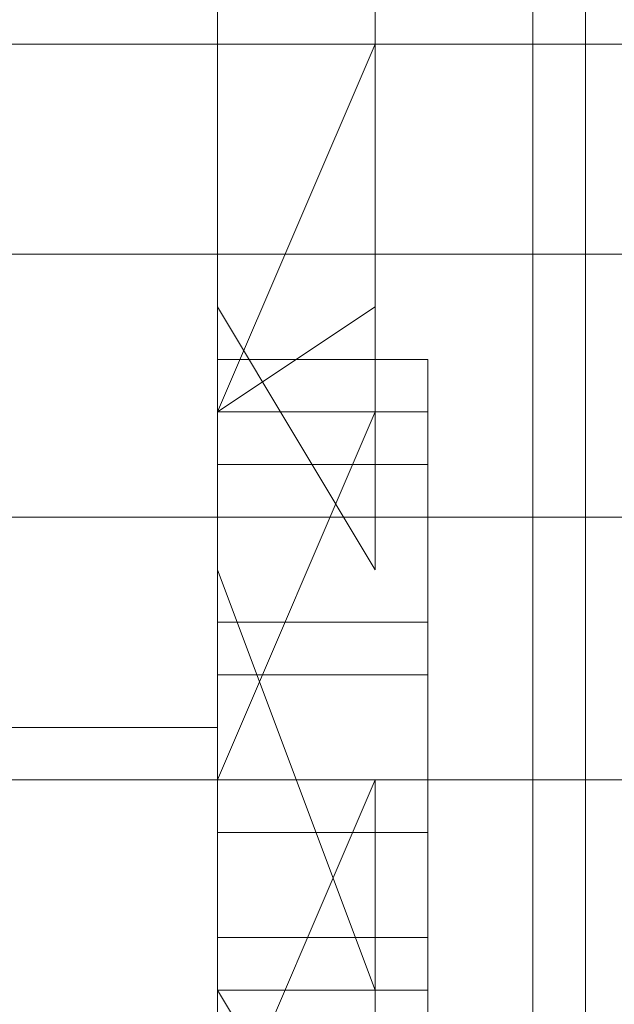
# Model space of a CAD drawing. Header units: inches. Extents: x -79624 to 52587, y -27526 to 10116.
# Tile 118 of 256: x 10186 to 10288, y -15232 to -15063. Entities that reach past the tile are written whole.
import ezdxf
from ezdxf import colors
from ezdxf.entities.mleader import LeaderData, LeaderLine
from ezdxf.math import Vec2, Vec3

# ---------------------------------------------------------------- set-up
doc = ezdxf.new("R2010")
doc.units = ezdxf.units.IN
doc.header["$MEASUREMENT"] = 0
doc.layers.add('- მექანიკური ნაწილი', color=7, linetype='Continuous', lineweight=18)
doc.layers.add('Dimensioning - General', color=7, linetype='Continuous')
doc.styles.add('CT', font='ARIALN.TTF', dxfattribs={"height": 200})
doc.styles.add('GENERATED_STYLE_1', font='txt')
doc.dimstyles.new('GENERATED_STYLE__1', dxfattribs={"dimtxt": 100, "dimasz": 76, "dimexe": 0.18, "dimexo": 0.0625, "dimgap": 0, "dimtad": 0, "dimdec": 0, "dimlfac": 0.1, "dimzin": 0, "dimdsep": 46, "dimtxsty": 'GENERATED_STYLE_1', "dimblk": 'ARROWHEAD_5', "dimblk1": 'ARROWHEAD_5', "dimblk2": 'ARROWHEAD_5', "dimcen": 0.09, "dimse1": 1, "dimse2": 1, "dimclrd": 7, "dimclre": 7, "dimclrt": 7, "dimadec": 0, "dimazin": 0, "dimtfac": 1, "dimtdec": 4, "dimtmove": 0, "dimatfit": 3, "dimfxl": 1, "dimtolj": 1, "dimtzin": 0, "dimarcsym": 0})
doc.dimstyles.new('GENERATED_STYLE__2', dxfattribs={"dimtxt": 100, "dimasz": 76, "dimexe": 0.18, "dimexo": 0.0625, "dimgap": 0, "dimtad": 0, "dimtih": 1, "dimtoh": 1, "dimdec": 0, "dimlfac": 0.1, "dimzin": 0, "dimdsep": 46, "dimtxsty": 'GENERATED_STYLE_1', "dimblk": 'ARROWHEAD_5', "dimblk1": 'ARROWHEAD_5', "dimblk2": 'ARROWHEAD_5', "dimcen": 0.09, "dimse1": 1, "dimse2": 1, "dimclrd": 7, "dimclre": 7, "dimclrt": 7, "dimadec": 0, "dimazin": 0, "dimtfac": 1, "dimtdec": 4, "dimtmove": 0, "dimatfit": 3, "dimfxl": 1, "dimtolj": 1, "dimtzin": 0, "dimarcsym": 0})

# ---------------------------------------------------------------- blocks, each defined once
blk = doc.blocks.new('ARROWHEAD_5')
at = {"linetype": 'Continuous', "lineweight": 0}
blk.add_hatch(color=0, dxfattribs=at).paths.add_polyline_path([(-1, 0.2679), (0, 0), (-1, -0.2679)])
at = {"color": 0, "linetype": 'Continuous', "lineweight": 0}
blk.add_line((0, 0), (-1, 0), dxfattribs=at)
blk = doc.blocks.new('*D249')
at = {"layer": 'Defpoints', "color": 0, "linetype": 'Continuous', "transparency": 16777216}
for p in [(358.56, 209.2), (25258.56, 209.2), (1258.56, -26125.72)]:
    blk.add_point(p, dxfattribs=at)
at = {"layer": 'Dimensioning - General', "color": 7, "linetype": 'Continuous', "lineweight": -2, "transparency": 16777216}
for p, q in [((358.56, 133.2), (358.56, -12795.72)), ((358.56, -26049.72), (358.56, -13148.1))]:
    blk.add_line(p, q, dxfattribs=at)
at = {"layer": 'Dimensioning - General', "color": 7, "linetype": 'Continuous', "lineweight": -2, "transparency": 16777216, "xscale": 76.00000000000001, "yscale": 76.00000000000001, "zscale": 76.00000000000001}
for p, rotation in [((358.56, 209.2), 90), ((358.56, -26125.72), 270)]:
    blk.add_blockref('ARROWHEAD_5', p, dxfattribs=dict(at, rotation=rotation))
at = {"layer": 'Dimensioning - General', "color": 7, "linetype": 'Continuous', "lineweight": 13, "transparency": 16777216, "insert": (358.56, -12971.91), "char_height": 100, "attachment_point": 5, "rotation": 90, "style": 'GENERATED_STYLE_1'}
blk.add_mtext('\\A1;2633', dxfattribs=at)
blk = doc.blocks.new('*D264')
at = {"layer": 'Defpoints', "color": 0, "linetype": 'Continuous', "transparency": 16777216}
for p in [(7428.97, -14429.12), (51186.63, -26125.72), (51186.63, -26425.72)]:
    blk.add_point(p, dxfattribs=at)
at = {"layer": 'Dimensioning - General', "color": 7, "linetype": 'Continuous', "lineweight": -2, "transparency": 16777216}
for p, q in [((7504.97, -26425.72), (29120.84, -26425.72)), ((51110.63, -26425.72), (29468.46, -26425.72))]:
    blk.add_line(p, q, dxfattribs=at)
at = {"layer": 'Dimensioning - General', "color": 7, "linetype": 'Continuous', "lineweight": -2, "transparency": 16777216, "xscale": 76.00000000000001, "yscale": 76.00000000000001, "zscale": 76.00000000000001, "rotation": 180}
blk.add_blockref('ARROWHEAD_5', (7428.97, -26425.72), dxfattribs=at)
at = {"layer": 'Dimensioning - General', "color": 7, "linetype": 'Continuous', "lineweight": -2, "transparency": 16777216, "xscale": 76.00000000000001, "yscale": 76.00000000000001, "zscale": 76.00000000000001}
blk.add_blockref('ARROWHEAD_5', (51186.63, -26425.72), dxfattribs=at)
at = {"layer": 'Dimensioning - General', "color": 7, "linetype": 'Continuous', "lineweight": 13, "transparency": 16777216, "insert": (29294.65, -26425.72), "char_height": 100, "attachment_point": 5, "style": 'GENERATED_STYLE_1'}
blk.add_mtext('\\A1;4376', dxfattribs=at)
blk = doc.blocks.new('*D276')
at = {"layer": 'Defpoints', "color": 0, "linetype": 'Continuous', "transparency": 16777216}
for p in [(7428.97, -14429.12), (51786.63, -14429.12), (4328.73, -18360.58)]:
    blk.add_point(p, dxfattribs=at)
at = {"layer": 'Dimensioning - General', "color": 7, "linetype": 'Continuous', "lineweight": -2, "transparency": 16777216}
for p, q in [((51786.63, -14505.12), (51786.63, -16274.38)), ((51786.63, -18284.58), (51786.63, -16531.53))]:
    blk.add_line(p, q, dxfattribs=at)
at = {"layer": 'Dimensioning - General', "color": 7, "linetype": 'Continuous', "lineweight": -2, "transparency": 16777216, "xscale": 76.00000000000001, "yscale": 76.00000000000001, "zscale": 76.00000000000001}
for p, rotation in [((51786.63, -14429.12), 90), ((51786.63, -18360.58), 270)]:
    blk.add_blockref('ARROWHEAD_5', p, dxfattribs=dict(at, rotation=rotation))
at = {"layer": 'Dimensioning - General', "color": 7, "linetype": 'Continuous', "lineweight": 13, "transparency": 16777216, "insert": (51786.63, -16402.95), "char_height": 100, "attachment_point": 5, "rotation": 90, "style": 'GENERATED_STYLE_1'}
blk.add_mtext('\\A1;393', dxfattribs=at)
blk = doc.blocks.new('_DotSmall')
at = {"color": 0, "linetype": 'ByBlock', "const_width": 0.5}
blk.add_lwpolyline([(-0.0625, 0, 1), (0.0625, 0, 1)], format="xyb", close=True, dxfattribs=at)

msp = doc.modelspace()

# ---------------------------------------------------------------- linework, layer by layer
at = {"layer": '- მექანიკური ნაწილი', "color": 7, "lineweight": 0}
for points in [[(10282.8579, -14968.80526), (10282.8579, -14977.78728), (10282.8579, -15040.66148), (10282.8579, -15067.60756), (10282.8579, -15112.5177), (10282.8579, -15148.44581), (10282.8579, -15193.35595), (10282.8579, -15229.28406), (10282.8579, -15274.1942), (10282.8579, -15310.12231), (10282.8579, -15346.05043), (10282.8579, -15408.92462), (9779.86434, -15408.92462)], [(9779.86434, -15031.67945), (10282.8579, -15031.67945), (10282.8579, -15004.73337), (10426.57034, -15004.73337), (10426.57034, -15031.67945), (10282.8579, -15031.67945), (10282.8579, -15004.73337), (10282.8579, -14968.80526), (10282.8579, -15004.73337), (10282.8579, -15031.67945), (10282.8579, -15004.73337), (10282.8579, -14968.80526), (10282.8579, -15004.73337), (10282.8579, -15031.67945), (10282.8579, -15067.60756), (9779.86434, -15067.60756)], [(10282.8579, -15417.90665), (10282.8579, -14968.80526)], [(10282.8579, -15417.90665), (10282.8579, -14968.80526)], [(10219.9837, -14977.78728), (10219.9837, -15408.92462), (10282.8579, -15417.90665)], [(10219.9837, -15408.92462), (10219.9837, -14977.78728), (10219.9837, -15408.92462)], [(10219.9837, -14977.78728), (10219.9837, -15408.92462), (10282.8579, -15417.90665)], [(9779.86434, -15031.67945), (10282.8579, -15031.67945), (10282.8579, -15067.60756), (9779.86434, -15067.60756)], [(10282.8579, -15067.60756), (10282.8579, -15031.67945)], [(10426.57034, -15103.53567), (10282.8579, -15103.53567), (10282.8579, -15067.60756), (10282.8579, -15031.67945), (10282.8579, -15067.60756), (10282.8579, -15031.67945), (10282.8579, -15067.60756), (10282.8579, -15031.67945), (10282.8579, -15067.60756), (10426.57034, -15067.60756)], [(10426.57034, -15031.67945), (10282.8579, -15031.67945), (10282.8579, -15067.60756), (10426.57034, -15067.60756)], [(10273.87587, -15040.66148), (10273.87587, -15067.60756), (10273.87587, -15112.5177), (10273.87587, -15148.44581), (10273.87587, -15193.35595), (10273.87587, -15229.28406), (10273.87587, -15274.1942), (10273.87587, -15310.12231), (10273.87587, -15346.05043)], [(10282.8579, -15094.55365), (10282.8579, -15040.66148)], [(10282.8579, -15040.66148), (10282.8579, -15094.55365)], [(10282.8579, -15085.57162), (10282.8579, -15040.66148), (10282.8579, -15085.57162)], [(10282.8579, -15040.66148), (10282.8579, -15085.57162), (10282.8579, -15040.66148)], [(10282.8579, -15085.57162), (10282.8579, -15040.66148)], [(10282.8579, -15040.66148), (10282.8579, -15085.57162)], [(10282.8579, -15085.57162), (10282.8579, -15040.66148)], [(10282.8579, -15040.66148), (10282.8579, -15085.57162)], [(9779.86434, -15103.53567), (9779.86434, -15067.60756), (10282.8579, -15067.60756)], [(9779.86434, -15103.53567), (10282.8579, -15103.53567), (10282.8579, -15067.60756), (10426.57034, -15067.60756)], [(9779.86434, -15067.60756), (10282.8579, -15067.60756), (10282.8579, -15103.53567), (9779.86434, -15103.53567)], [(10282.8579, -15103.53567), (10282.8579, -15067.60756)], [(10282.8579, -15067.60756), (10282.8579, -15103.53567)], [(10282.8579, -15103.53567), (10282.8579, -15067.60756)], [(10426.57034, -15067.60756), (10426.57034, -15103.53567), (10282.8579, -15103.53567)], [(10282.8579, -15067.60756), (10426.57034, -15067.60756)], [(10282.8579, -15103.53567), (10282.8579, -15067.60756)], [(10282.8579, -15067.60756), (10282.8579, -15103.53567)], [(10282.8579, -15103.53567), (10282.8579, -15067.60756)], [(10282.8579, -15067.60756), (10282.8579, -15103.53567)], [(10282.8579, -15094.55365), (10282.8579, -15085.57162)], [(10282.8579, -15085.57162), (10282.8579, -15085.57162)], [(10282.8579, -15085.57162), (10282.8579, -15094.55365)], [(10282.8579, -15094.55365), (10282.8579, -15085.57162)], [(10282.8579, -15085.57162), (10282.8579, -15085.57162)], [(10282.8579, -15085.57162), (10282.8579, -15094.55365)], [(10282.8579, -15094.55365), (10282.8579, -15085.57162)], [(10282.8579, -15085.57162), (10282.8579, -15085.57162)], [(10282.8579, -15085.57162), (10282.8579, -15094.55365)], [(10282.8579, -15094.55365), (10282.8579, -15085.57162)], [(10282.8579, -15085.57162), (10282.8579, -15085.57162)], [(10282.8579, -15085.57162), (10282.8579, -15094.55365)], [(10282.8579, -15085.57162), (10282.8579, -15085.57162)], [(10282.8579, -15094.55365), (10282.8579, -15085.57162)], [(10282.8579, -15085.57162), (10282.8579, -15085.57162)], [(10282.8579, -15085.57162), (10282.8579, -15094.55365)], [(10282.8579, -15094.55365), (10282.8579, -15085.57162)], [(10282.8579, -15085.57162), (10282.8579, -15085.57162)], [(10282.8579, -15085.57162), (10282.8579, -15094.55365)], [(10282.8579, -15094.55365), (10282.8579, -15085.57162)], [(10282.8579, -15085.57162), (10282.8579, -15085.57162)], [(10282.8579, -15085.57162), (10282.8579, -15094.55365)], [(10282.8579, -15139.46378), (10282.8579, -15085.57162), (10282.8579, -15139.46378)], [(10282.8579, -15085.57162), (10282.8579, -15085.57162)], [(10282.8579, -15085.57162), (10282.8579, -15085.57162)], [(10282.8579, -15085.57162), (10282.8579, -15139.46378), (10282.8579, -15085.57162)], [(10282.8579, -15139.46378), (10282.8579, -15085.57162)], [(10282.8579, -15085.57162), (10282.8579, -15139.46378)], [(10282.8579, -15139.46378), (10282.8579, -15085.57162)], [(10282.8579, -15085.57162), (10282.8579, -15139.46378)], [(10282.8579, -15094.55365), (10282.8579, -15094.55365)], [(10282.8579, -15094.55365), (10282.8579, -15094.55365)], [(10282.8579, -15094.55365), (10282.8579, -15103.53567)], [(10282.8579, -15103.53567), (10282.8579, -15094.55365)], [(10282.8579, -15094.55365), (10282.8579, -15094.55365)], [(10282.8579, -15094.55365), (10282.8579, -15094.55365)], [(10282.8579, -15094.55365), (10282.8579, -15103.53567)], [(10282.8579, -15103.53567), (10282.8579, -15094.55365)], [(10282.8579, -15094.55365), (10282.8579, -15094.55365)], [(10282.8579, -15094.55365), (10282.8579, -15094.55365)], [(10282.8579, -15094.55365), (10282.8579, -15094.55365)], [(10282.8579, -15094.55365), (10282.8579, -15103.53567)], [(10282.8579, -15103.53567), (10282.8579, -15094.55365)], [(10282.8579, -15094.55365), (10282.8579, -15094.55365)], [(10282.8579, -15094.55365), (10282.8579, -15094.55365)], [(10282.8579, -15094.55365), (10282.8579, -15103.53567)], [(10282.8579, -15103.53567), (10282.8579, -15094.55365)], [(10282.8579, -15094.55365), (10282.8579, -15094.55365)], [(10282.8579, -15139.46378), (10282.8579, -15094.55365)], [(10282.8579, -15094.55365), (10282.8579, -15139.46378)], [(10282.8579, -15094.55365), (10282.8579, -15094.55365)], [(10282.8579, -15094.55365), (10282.8579, -15094.55365)], [(10282.8579, -15094.55365), (10282.8579, -15094.55365)], [(10282.8579, -15094.55365), (10282.8579, -15094.55365)], [(10282.8579, -15094.55365), (10282.8579, -15103.53567)], [(10282.8579, -15103.53567), (10282.8579, -15094.55365)], [(10282.8579, -15094.55365), (10282.8579, -15094.55365)], [(10282.8579, -15094.55365), (10282.8579, -15094.55365)], [(10282.8579, -15094.55365), (10282.8579, -15094.55365)], [(10282.8579, -15094.55365), (10282.8579, -15103.53567)], [(10282.8579, -15103.53567), (10282.8579, -15094.55365)], [(10282.8579, -15094.55365), (10282.8579, -15094.55365)], [(10282.8579, -15094.55365), (10282.8579, -15094.55365)], [(10282.8579, -15094.55365), (10282.8579, -15103.53567)], [(10282.8579, -15103.53567), (10282.8579, -15094.55365)], [(10282.8579, -15094.55365), (10282.8579, -15094.55365)], [(9779.86434, -15148.44581), (9779.86434, -15103.53567), (10282.8579, -15103.53567)], [(9779.86434, -15103.53567), (10282.8579, -15103.53567), (10282.8579, -15148.44581), (9779.86434, -15148.44581)], [(10282.8579, -15148.44581), (10282.8579, -15103.53567)], [(10282.8579, -15103.53567), (10282.8579, -15103.53567)], [(10282.8579, -15103.53567), (10282.8579, -15103.53567)], [(10282.8579, -15103.53567), (10282.8579, -15103.53567)], [(10282.8579, -15103.53567), (10282.8579, -15103.53567)], [(10282.8579, -15103.53567), (10282.8579, -15148.44581)], [(10282.8579, -15103.53567), (10282.8579, -15103.53567)], [(10282.8579, -15103.53567), (10282.8579, -15103.53567)], [(10282.8579, -15103.53567), (10282.8579, -15103.53567)], [(10282.8579, -15103.53567), (10282.8579, -15103.53567)], [(10282.8579, -15148.44581), (10282.8579, -15103.53567)], [(10282.8579, -15148.44581), (10282.8579, -15103.53567)], [(10282.8579, -15103.53567), (10282.8579, -15148.44581)], [(10282.8579, -15148.44581), (10282.8579, -15103.53567)], [(10282.8579, -15103.53567), (10282.8579, -15148.44581)], [(10426.57034, -15103.53567), (10282.8579, -15103.53567), (10282.8579, -15148.44581), (10282.8579, -15193.35595), (10282.8579, -15139.46378), (10282.8579, -15193.35595), (10282.8579, -15148.44581), (10426.57034, -15148.44581)], [(10282.8579, -15121.49973), (10282.8579, -15121.49973)], [(10282.8579, -15121.49973), (10282.8579, -15121.49973)], [(10282.8579, -15130.48176), (10282.8579, -15121.49973)], [(10282.8579, -15121.49973), (10282.8579, -15121.49973)], [(10282.8579, -15121.49973), (10282.8579, -15130.48176)], [(10282.8579, -15130.48176), (10282.8579, -15121.49973)], [(10282.8579, -15121.49973), (10282.8579, -15121.49973)], [(10282.8579, -15121.49973), (10282.8579, -15130.48176)], [(10282.8579, -15130.48176), (10282.8579, -15130.48176)], [(10282.8579, -15130.48176), (10282.8579, -15130.48176)], [(10282.8579, -15130.48176), (10282.8579, -15130.48176)], [(10282.8579, -15130.48176), (10282.8579, -15130.48176)], [(10282.8579, -15130.48176), (10282.8579, -15130.48176)], [(10282.8579, -15130.48176), (10282.8579, -15130.48176)], [(10282.8579, -15193.35595), (10282.8579, -15139.46378), (10282.8579, -15193.35595)], [(10282.8579, -15139.46378), (10282.8579, -15139.46378)], [(10282.8579, -15139.46378), (10282.8579, -15139.46378)], [(10282.8579, -15139.46378), (10282.8579, -15193.35595), (10282.8579, -15139.46378)], [(10282.8579, -15148.44581), (10282.8579, -15193.35595), (10282.8579, -15139.46378)], [(10282.8579, -15148.44581), (10282.8579, -15193.35595), (10282.8579, -15139.46378)], [(10282.8579, -15148.44581), (10282.8579, -15193.35595), (10282.8579, -15139.46378)], [(10282.8579, -15148.44581), (10282.8579, -15193.35595), (10282.8579, -15139.46378)], [(10282.8579, -15148.44581), (9779.86434, -15148.44581)], [(9779.86434, -15193.35595), (9779.86434, -15148.44581), (10282.8579, -15148.44581)], [(9779.86434, -15193.35595), (10282.8579, -15193.35595), (10282.8579, -15148.44581), (9779.86434, -15148.44581)], [(10282.8579, -15148.44581), (10282.8579, -15193.35595)], [(10282.8579, -15193.35595), (10282.8579, -15148.44581)], [(10426.57034, -15148.44581), (10426.57034, -15193.35595), (10282.8579, -15193.35595)], [(10282.8579, -15148.44581), (10426.57034, -15148.44581)], [(10282.8579, -15148.44581), (10282.8579, -15193.35595)], [(10426.57034, -15193.35595), (10426.57034, -15148.44581), (10282.8579, -15148.44581)], [(10219.9837, -15157.42784), (10246.92979, -15229.28406), (10219.9837, -15157.42784)], [(10282.8579, -15193.35595), (9779.86434, -15193.35595)], [(10282.8579, -15355.03245), (10282.8579, -15319.10434), (10282.8579, -15274.1942), (10282.8579, -15238.26609), (10426.57034, -15238.26609), (10426.57034, -15274.1942), (10282.8579, -15274.1942), (10282.8579, -15238.26609), (10282.8579, -15193.35595), (10282.8579, -15247.24812), (10282.8579, -15292.15826), (10282.8579, -15337.0684), (10282.8579, -15292.15826), (10282.8579, -15247.24812), (10282.8579, -15193.35595), (10282.8579, -15238.26609), (10282.8579, -15193.35595), (9779.86434, -15193.35595)], [(9779.86434, -15193.35595), (10282.8579, -15193.35595), (10282.8579, -15238.26609), (9779.86434, -15238.26609)], [(10246.92979, -15193.35595), (10246.92979, -15193.35595)], [(10273.87587, -15193.35595), (10273.87587, -15193.35595)], [(10282.8579, -15193.35595), (10282.8579, -15238.26609)], [(10282.8579, -15238.26609), (10282.8579, -15193.35595), (10282.8579, -15247.24812)], [(10282.8579, -15238.26609), (10282.8579, -15193.35595), (10282.8579, -15247.24812)], [(10426.57034, -15238.26609), (10426.57034, -15193.35595), (10282.8579, -15193.35595)], [(10282.8579, -15238.26609), (10282.8579, -15193.35595)], [(10282.8579, -15193.35595), (10426.57034, -15193.35595)], [(10282.8579, -15193.35595), (10426.57034, -15193.35595)], [(10282.8579, -15193.35595), (10282.8579, -15193.35595)], [(10282.8579, -15193.35595), (10282.8579, -15247.24812), (10282.8579, -15193.35595)], [(10282.8579, -15247.24812), (10282.8579, -15193.35595), (10282.8579, -15247.24812)], [(10282.8579, -15193.35595), (10282.8579, -15193.35595)], [(10282.8579, -15193.35595), (10282.8579, -15193.35595)], [(10246.92979, -15229.28406), (10246.92979, -15229.28406)]]:
    msp.add_lwpolyline(points, dxfattribs=at)
for points in [[(10219.9837, -14986.76931), (10219.9837, -15130.48176), (10246.92979, -15112.5177), (10246.92979, -14968.80526)], [(10219.9837, -14995.75134), (10219.9837, -15112.5177), (10246.92979, -15157.42784), (10246.92979, -15040.66148)], [(10219.9837, -15130.48176), (10219.9837, -15193.35595), (10246.92979, -15130.48176), (10246.92979, -15067.60756)], [(10282.8579, -15094.55365), (10282.8579, -15085.57162)], [(10282.8579, -15094.55365), (10282.8579, -15103.53567)], [(10426.57034, -15148.44581), (10426.57034, -15103.53567), (10282.8579, -15103.53567), (10282.8579, -15148.44581)], [(10282.8579, -15130.48176), (10282.8579, -15121.49973)], [(10282.8579, -15130.48176), (10282.8579, -15121.49973)], [(10219.9837, -15319.10434), (10219.9837, -15256.23015), (10246.92979, -15193.35595), (10246.92979, -15256.23015)], [(10282.8579, -15247.24812), (10282.8579, -15193.35595), (10282.8579, -15238.26609), (10282.8579, -15274.1942), (10282.8579, -15238.26609), (10282.8579, -15193.35595), (10282.8579, -15247.24812), (10282.8579, -15292.15826), (10282.8579, -15337.0684), (10282.8579, -15292.15826)], [(10219.9837, -15337.0684), (10219.9837, -15229.28406), (10246.92979, -15274.1942), (10246.92979, -15381.97854)]]:
    msp.add_lwpolyline(points, close=True, dxfattribs=at)
at = {"layer": '- მექანიკური ნაწილი', "color": 251, "lineweight": 0, "true_color": 0x545454}
for points in [[(10219.9837, -15130.48176), (10219.9837, -15121.49973)], [(10255.91181, -15121.49973), (10255.91181, -15130.48176), (10219.9837, -15130.48176)], [(10219.9837, -15121.49973), (10255.91181, -15121.49973)], [(10219.9837, -15121.49973), (10219.9837, -15121.49973)], [(10255.91181, -15121.49973), (10219.9837, -15121.49973), (10255.91181, -15121.49973)], [(10219.9837, -15121.49973), (10219.9837, -15121.49973)], [(10255.91181, -15121.49973), (10219.9837, -15121.49973), (10255.91181, -15121.49973)], [(10219.9837, -15121.49973), (10219.9837, -15121.49973)], [(10255.91181, -15121.49973), (10219.9837, -15121.49973), (10255.91181, -15121.49973)], [(10219.9837, -15121.49973), (10219.9837, -15121.49973)], [(10255.91181, -15121.49973), (10219.9837, -15121.49973), (10255.91181, -15121.49973)], [(10219.9837, -15130.48176), (10219.9837, -15121.49973)], [(10219.9837, -15121.49973), (10219.9837, -15121.49973)], [(10219.9837, -15121.49973), (10219.9837, -15130.48176)], [(10219.9837, -15130.48176), (10219.9837, -15121.49973)], [(10255.91181, -15121.49973), (10255.91181, -15130.48176), (10219.9837, -15130.48176)], [(10219.9837, -15121.49973), (10255.91181, -15121.49973)], [(10219.9837, -15121.49973), (10219.9837, -15121.49973)], [(10255.91181, -15121.49973), (10219.9837, -15121.49973), (10255.91181, -15121.49973)], [(10219.9837, -15121.49973), (10219.9837, -15121.49973)], [(10255.91181, -15121.49973), (10219.9837, -15121.49973), (10255.91181, -15121.49973)], [(10219.9837, -15121.49973), (10219.9837, -15121.49973)], [(10255.91181, -15121.49973), (10219.9837, -15121.49973), (10255.91181, -15121.49973)], [(10219.9837, -15121.49973), (10219.9837, -15121.49973)], [(10255.91181, -15121.49973), (10219.9837, -15121.49973), (10255.91181, -15121.49973)], [(10219.9837, -15121.49973), (10219.9837, -15130.48176)], [(10255.91181, -15130.48176), (10255.91181, -15121.49973), (10219.9837, -15121.49973)], [(10219.9837, -15130.48176), (10219.9837, -15121.49973)], [(10219.9837, -15121.49973), (10219.9837, -15121.49973)], [(10219.9837, -15121.49973), (10219.9837, -15130.48176)], [(10255.91181, -15130.48176), (10255.91181, -15121.49973)], [(10255.91181, -15121.49973), (10255.91181, -15121.49973)], [(10255.91181, -15121.49973), (10255.91181, -15130.48176)], [(10255.91181, -15130.48176), (10255.91181, -15121.49973)], [(10255.91181, -15121.49973), (10255.91181, -15121.49973)], [(10255.91181, -15121.49973), (10255.91181, -15130.48176)], [(10219.9837, -15139.46378), (10219.9837, -15130.48176)], [(10255.91181, -15130.48176), (10255.91181, -15139.46378), (10219.9837, -15139.46378)], [(10219.9837, -15130.48176), (10255.91181, -15130.48176)], [(10219.9837, -15130.48176), (10219.9837, -15139.46378)], [(10255.91181, -15139.46378), (10255.91181, -15130.48176), (10219.9837, -15130.48176)], [(10219.9837, -15139.46378), (10219.9837, -15130.48176)], [(10255.91181, -15130.48176), (10255.91181, -15139.46378), (10219.9837, -15139.46378)], [(10219.9837, -15130.48176), (10255.91181, -15130.48176)], [(10219.9837, -15130.48176), (10255.91181, -15130.48176)], [(10219.9837, -15139.46378), (10219.9837, -15130.48176)], [(10219.9837, -15130.48176), (10219.9837, -15139.46378)], [(10255.91181, -15139.46378), (10255.91181, -15130.48176)], [(10255.91181, -15130.48176), (10255.91181, -15139.46378)], [(10255.91181, -15139.46378), (10255.91181, -15130.48176)], [(10255.91181, -15130.48176), (10255.91181, -15139.46378)], [(10219.9837, -15148.44581), (10219.9837, -15139.46378)], [(10255.91181, -15139.46378), (10255.91181, -15148.44581), (10219.9837, -15148.44581)], [(10219.9837, -15139.46378), (10255.91181, -15139.46378)], [(10219.9837, -15139.46378), (10255.91181, -15139.46378)], [(10219.9837, -15175.3919), (10219.9837, -15166.40987), (10219.9837, -15148.44581), (10219.9837, -15166.40987), (10219.9837, -15175.3919), (10255.91181, -15175.3919), (10255.91181, -15166.40987), (10255.91181, -15148.44581), (10219.9837, -15148.44581), (10219.9837, -15139.46378), (10219.9837, -15148.44581), (10219.9837, -15166.40987), (10219.9837, -15148.44581), (10255.91181, -15148.44581), (10255.91181, -15166.40987), (10219.9837, -15166.40987), (10255.91181, -15166.40987), (10255.91181, -15175.3919), (10255.91181, -15193.35595), (10219.9837, -15193.35595), (10255.91181, -15193.35595), (10255.91181, -15175.3919), (10219.9837, -15175.3919), (10219.9837, -15193.35595), (10219.9837, -15175.3919), (10255.91181, -15175.3919), (10255.91181, -15193.35595), (10255.91181, -15202.33798), (10219.9837, -15202.33798), (10219.9837, -15193.35595), (10219.9837, -15175.3919), (10255.91181, -15175.3919), (10219.9837, -15175.3919), (10219.9837, -15193.35595), (10255.91181, -15193.35595)], [(10219.9837, -15148.44581), (10219.9837, -15139.46378)], [(10255.91181, -15139.46378), (10255.91181, -15148.44581), (10219.9837, -15148.44581)], [(10219.9837, -15139.46378), (10255.91181, -15139.46378)], [(10219.9837, -15139.46378), (10219.9837, -15148.44581)], [(10255.91181, -15148.44581), (10255.91181, -15139.46378), (10219.9837, -15139.46378)], [(10255.91181, -15148.44581), (10255.91181, -15139.46378)], [(10255.91181, -15139.46378), (10255.91181, -15148.44581)], [(10255.91181, -15148.44581), (10255.91181, -15139.46378)], [(10255.91181, -15139.46378), (10255.91181, -15148.44581)], [(10219.9837, -15166.40987), (10219.9837, -15148.44581)], [(10255.91181, -15148.44581), (10255.91181, -15166.40987), (10219.9837, -15166.40987)], [(10219.9837, -15148.44581), (10255.91181, -15148.44581)], [(10219.9837, -15148.44581), (10255.91181, -15148.44581)], [(10255.91181, -15166.40987), (10255.91181, -15148.44581)], [(10255.91181, -15148.44581), (10255.91181, -15166.40987)], [(10255.91181, -15166.40987), (10255.91181, -15148.44581)], [(10255.91181, -15148.44581), (10255.91181, -15166.40987)], [(10219.9837, -15166.40987), (10255.91181, -15166.40987)], [(10219.9837, -15166.40987), (10255.91181, -15166.40987)], [(10219.9837, -15166.40987), (10219.9837, -15175.3919)], [(10255.91181, -15175.3919), (10255.91181, -15166.40987), (10219.9837, -15166.40987)], [(10219.9837, -15175.3919), (10219.9837, -15166.40987)], [(10219.9837, -15166.40987), (10219.9837, -15175.3919)], [(10255.91181, -15175.3919), (10255.91181, -15166.40987)], [(10255.91181, -15166.40987), (10255.91181, -15175.3919)], [(10255.91181, -15175.3919), (10255.91181, -15166.40987)], [(10255.91181, -15166.40987), (10255.91181, -15175.3919)], [(10219.9837, -15175.3919), (10219.9837, -15193.35595)], [(10255.91181, -15193.35595), (10255.91181, -15175.3919), (10219.9837, -15175.3919)], [(10219.9837, -15193.35595), (10219.9837, -15175.3919)], [(10219.9837, -15175.3919), (10255.91181, -15175.3919)], [(10255.91181, -15193.35595), (10255.91181, -15175.3919)], [(10255.91181, -15175.3919), (10255.91181, -15193.35595)], [(10255.91181, -15193.35595), (10255.91181, -15175.3919)], [(10255.91181, -15175.3919), (10255.91181, -15193.35595)], [(10219.9837, -15193.35595), (10219.9837, -15202.33798)], [(10255.91181, -15202.33798), (10255.91181, -15193.35595), (10219.9837, -15193.35595)], [(10219.9837, -15202.33798), (10219.9837, -15193.35595)], [(10255.91181, -15193.35595), (10255.91181, -15202.33798), (10219.9837, -15202.33798)], [(10219.9837, -15193.35595), (10255.91181, -15193.35595)], [(10219.9837, -15193.35595), (10255.91181, -15193.35595)], [(10219.9837, -15193.35595), (10219.9837, -15202.33798)], [(10255.91181, -15202.33798), (10255.91181, -15193.35595), (10219.9837, -15193.35595)], [(10219.9837, -15193.35595), (10255.91181, -15193.35595)], [(10219.9837, -15193.35595), (10219.9837, -15202.33798)], [(10219.9837, -15202.33798), (10219.9837, -15193.35595)], [(10255.91181, -15193.35595), (10255.91181, -15202.33798)], [(10255.91181, -15202.33798), (10255.91181, -15193.35595)], [(10219.9837, -15202.33798), (10255.91181, -15202.33798)], [(10219.9837, -15202.33798), (10219.9837, -15220.30204)], [(10255.91181, -15220.30204), (10255.91181, -15202.33798), (10219.9837, -15202.33798)], [(10219.9837, -15220.30204), (10219.9837, -15202.33798)], [(10255.91181, -15202.33798), (10255.91181, -15220.30204), (10219.9837, -15220.30204)], [(10219.9837, -15202.33798), (10255.91181, -15202.33798)], [(10219.9837, -15202.33798), (10255.91181, -15202.33798)], [(10219.9837, -15202.33798), (10219.9837, -15220.30204)], [(10255.91181, -15220.30204), (10255.91181, -15202.33798), (10219.9837, -15202.33798)], [(10219.9837, -15247.24812), (10219.9837, -15229.28406), (10255.91181, -15229.28406), (10255.91181, -15220.30204), (10255.91181, -15229.28406), (10255.91181, -15220.30204), (10219.9837, -15220.30204), (10219.9837, -15229.28406), (10255.91181, -15229.28406), (10255.91181, -15220.30204), (10219.9837, -15220.30204), (10219.9837, -15202.33798), (10219.9837, -15220.30204), (10219.9837, -15229.28406), (10255.91181, -15229.28406), (10255.91181, -15247.24812)], [(10219.9837, -15220.30204), (10219.9837, -15202.33798)], [(10255.91181, -15202.33798), (10255.91181, -15220.30204), (10219.9837, -15220.30204)], [(10219.9837, -15202.33798), (10255.91181, -15202.33798)], [(10255.91181, -15202.33798), (10255.91181, -15220.30204)], [(10255.91181, -15220.30204), (10255.91181, -15202.33798)], [(10219.9837, -15220.30204), (10255.91181, -15220.30204)], [(10255.91181, -15220.30204), (10255.91181, -15229.28406), (10219.9837, -15229.28406)], [(10219.9837, -15220.30204), (10255.91181, -15220.30204)], [(10219.9837, -15220.30204), (10255.91181, -15220.30204)], [(10219.9837, -15220.30204), (10219.9837, -15229.28406)], [(10219.9837, -15220.30204), (10219.9837, -15229.28406)], [(10219.9837, -15229.28406), (10219.9837, -15220.30204)], [(10219.9837, -15247.24812), (10219.9837, -15229.28406), (10255.91181, -15229.28406), (10255.91181, -15247.24812)], [(10219.9837, -15229.28406), (10219.9837, -15247.24812)], [(10219.9837, -15247.24812), (10219.9837, -15229.28406)]]:
    msp.add_lwpolyline(points, dxfattribs=at)
for points in [[(10255.91181, -15130.48176), (10255.91181, -15121.49973), (10219.9837, -15121.49973), (10219.9837, -15130.48176)], [(10219.9837, -15193.35595), (10219.9837, -15175.3919), (10219.9837, -15166.40987), (10219.9837, -15148.44581), (10219.9837, -15139.46378), (10219.9837, -15130.48176), (10219.9837, -15139.46378), (10219.9837, -15148.44581), (10219.9837, -15166.40987), (10219.9837, -15175.3919)], [(10255.91181, -15139.46378), (10255.91181, -15130.48176), (10219.9837, -15130.48176), (10219.9837, -15139.46378)], [(10255.91181, -15148.44581), (10255.91181, -15139.46378), (10219.9837, -15139.46378), (10219.9837, -15148.44581), (10255.91181, -15148.44581), (10255.91181, -15166.40987), (10219.9837, -15166.40987), (10219.9837, -15148.44581)], [(10255.91181, -15166.40987), (10255.91181, -15175.3919), (10219.9837, -15175.3919), (10219.9837, -15166.40987)], [(10219.9837, -15193.35595), (10219.9837, -15202.33798), (10219.9837, -15220.30204), (10219.9837, -15229.28406), (10219.9837, -15247.24812), (10219.9837, -15229.28406), (10219.9837, -15220.30204), (10219.9837, -15202.33798)], [(10255.91181, -15193.35595), (10255.91181, -15202.33798), (10255.91181, -15220.30204), (10255.91181, -15229.28406), (10255.91181, -15220.30204), (10255.91181, -15202.33798)], [(10255.91181, -15247.24812), (10219.9837, -15247.24812), (10219.9837, -15229.28406), (10255.91181, -15229.28406), (10255.91181, -15247.24812), (10255.91181, -15229.28406), (10255.91181, -15220.30204), (10219.9837, -15220.30204), (10219.9837, -15229.28406), (10255.91181, -15229.28406), (10255.91181, -15247.24812), (10255.91181, -15229.28406)], [(10255.91181, -15229.28406), (10255.91181, -15247.24812), (10219.9837, -15247.24812), (10219.9837, -15229.28406)]]:
    msp.add_lwpolyline(points, close=True, dxfattribs=at)
at = {"layer": '- მექანიკური ნაწილი', "color": 155, "lineweight": 0, "true_color": 0x4a7095}
for points in [[(9869.68462, -15193.35595), (9869.68462, -15202.33798), (9869.68462, -15220.30204), (9896.6307, -15229.28406), (9896.6307, -15211.32001), (10184.05559, -15211.32001), (10184.05559, -15193.35595), (10184.05559, -15184.37392), (10219.9837, -15184.37392), (10219.9837, -15193.35595), (10184.05559, -15193.35595), (10184.05559, -15184.37392), (10219.9837, -15184.37392), (10219.9837, -15193.35595), (10184.05559, -15193.35595), (10219.9837, -15193.35595), (10219.9837, -15184.37392), (10184.05559, -15184.37392), (10184.05559, -15193.35595), (9896.6307, -15193.35595), (9896.6307, -15211.32001), (9869.68462, -15202.33798), (9869.68462, -15193.35595), (9896.6307, -15193.35595)], [(10184.05559, -15184.37392), (10219.9837, -15184.37392)], [(10219.9837, -15184.37392), (10184.05559, -15184.37392), (10219.9837, -15184.37392)], [(10219.9837, -15184.37392), (10184.05559, -15184.37392), (10219.9837, -15184.37392)], [(10219.9837, -15184.37392), (10184.05559, -15184.37392), (10219.9837, -15184.37392)], [(10219.9837, -15184.37392), (10184.05559, -15184.37392), (10219.9837, -15184.37392)], [(10219.9837, -15184.37392), (10184.05559, -15184.37392), (10219.9837, -15184.37392)], [(10219.9837, -15184.37392), (10184.05559, -15184.37392), (10219.9837, -15184.37392)], [(10219.9837, -15184.37392), (10184.05559, -15184.37392), (10219.9837, -15184.37392)], [(10219.9837, -15184.37392), (10184.05559, -15184.37392), (10219.9837, -15184.37392)], [(10219.9837, -15184.37392), (10184.05559, -15184.37392), (10219.9837, -15184.37392)], [(10219.9837, -15184.37392), (10184.05559, -15184.37392), (10219.9837, -15184.37392)], [(10219.9837, -15184.37392), (10219.9837, -15193.35595), (10184.05559, -15193.35595)], [(10219.9837, -15184.37392), (10184.05559, -15184.37392), (10219.9837, -15184.37392)], [(10219.9837, -15184.37392), (10184.05559, -15184.37392), (10219.9837, -15184.37392)], [(10219.9837, -15184.37392), (10184.05559, -15184.37392), (10219.9837, -15184.37392)], [(10219.9837, -15184.37392), (10184.05559, -15184.37392), (10219.9837, -15184.37392)], [(10219.9837, -15184.37392), (10184.05559, -15184.37392), (10219.9837, -15184.37392)], [(10219.9837, -15184.37392), (10184.05559, -15184.37392), (10219.9837, -15184.37392)], [(10219.9837, -15184.37392), (10184.05559, -15184.37392), (10219.9837, -15184.37392)], [(10219.9837, -15184.37392), (10184.05559, -15184.37392), (10219.9837, -15184.37392)], [(10219.9837, -15184.37392), (10184.05559, -15184.37392), (10219.9837, -15184.37392)], [(10219.9837, -15184.37392), (10184.05559, -15184.37392), (10219.9837, -15184.37392)], [(10219.9837, -15193.35595), (10184.05559, -15193.35595), (10219.9837, -15193.35595)], [(10219.9837, -15193.35595), (10184.05559, -15193.35595), (10219.9837, -15193.35595)], [(10219.9837, -15193.35595), (10184.05559, -15193.35595), (10219.9837, -15193.35595)], [(10219.9837, -15193.35595), (10184.05559, -15193.35595), (10219.9837, -15193.35595)], [(10219.9837, -15193.35595), (10184.05559, -15193.35595), (10219.9837, -15193.35595)], [(10219.9837, -15193.35595), (10184.05559, -15193.35595), (10219.9837, -15193.35595)], [(10219.9837, -15193.35595), (10184.05559, -15193.35595), (10219.9837, -15193.35595)], [(10219.9837, -15193.35595), (10184.05559, -15193.35595), (10219.9837, -15193.35595)], [(10219.9837, -15193.35595), (10184.05559, -15193.35595), (10219.9837, -15193.35595)], [(10219.9837, -15193.35595), (10184.05559, -15193.35595), (10219.9837, -15193.35595)], [(10219.9837, -15193.35595), (10184.05559, -15193.35595), (10219.9837, -15193.35595)], [(10219.9837, -15193.35595), (10184.05559, -15193.35595), (10219.9837, -15193.35595)], [(10219.9837, -15193.35595), (10184.05559, -15193.35595), (10219.9837, -15193.35595)], [(10219.9837, -15193.35595), (10184.05559, -15193.35595), (10219.9837, -15193.35595)], [(10219.9837, -15193.35595), (10184.05559, -15193.35595), (10219.9837, -15193.35595)], [(10219.9837, -15193.35595), (10184.05559, -15193.35595), (10219.9837, -15193.35595)], [(10219.9837, -15193.35595), (10184.05559, -15193.35595), (10219.9837, -15193.35595)], [(10219.9837, -15193.35595), (10184.05559, -15193.35595), (10219.9837, -15193.35595)], [(10219.9837, -15193.35595), (10184.05559, -15193.35595), (10219.9837, -15193.35595)], [(10219.9837, -15193.35595), (10184.05559, -15193.35595), (10219.9837, -15193.35595)], [(10219.9837, -15193.35595), (10184.05559, -15193.35595), (10219.9837, -15193.35595)], [(10219.9837, -15193.35595), (10184.05559, -15193.35595), (10219.9837, -15193.35595)], [(10219.9837, -15193.35595), (10184.05559, -15193.35595), (10219.9837, -15193.35595)], [(10219.9837, -15193.35595), (10184.05559, -15193.35595), (10219.9837, -15193.35595)], [(10219.9837, -15193.35595), (10184.05559, -15193.35595), (10219.9837, -15193.35595)], [(10219.9837, -15193.35595), (10184.05559, -15193.35595), (10219.9837, -15193.35595)], [(10219.9837, -15193.35595), (10184.05559, -15193.35595), (10219.9837, -15193.35595)], [(10219.9837, -15193.35595), (10184.05559, -15193.35595), (10219.9837, -15193.35595)], [(10219.9837, -15193.35595), (10184.05559, -15193.35595), (10219.9837, -15193.35595)], [(10219.9837, -15193.35595), (10184.05559, -15193.35595), (10219.9837, -15193.35595)], [(10219.9837, -15193.35595), (10184.05559, -15193.35595), (10219.9837, -15193.35595)], [(10219.9837, -15193.35595), (10184.05559, -15193.35595), (10219.9837, -15193.35595)], [(10219.9837, -15193.35595), (10184.05559, -15193.35595), (10219.9837, -15193.35595)], [(10219.9837, -15193.35595), (10184.05559, -15193.35595), (10219.9837, -15193.35595)], [(10219.9837, -15193.35595), (10184.05559, -15193.35595), (10219.9837, -15193.35595)], [(10219.9837, -15193.35595), (10184.05559, -15193.35595), (10219.9837, -15193.35595)], [(10219.9837, -15193.35595), (10184.05559, -15193.35595), (10219.9837, -15193.35595)], [(10219.9837, -15193.35595), (10184.05559, -15193.35595), (10219.9837, -15193.35595)], [(10219.9837, -15193.35595), (10184.05559, -15193.35595), (10219.9837, -15193.35595)], [(10219.9837, -15193.35595), (10184.05559, -15193.35595), (10219.9837, -15193.35595)]]:
    msp.add_lwpolyline(points, dxfattribs=at)

# ---------------------------------------------------------------- dimensions: what is measured, and where the dimension line sits
at = {"layer": 'Dimensioning - General', "color": 7, "linetype": 'Continuous', "lineweight": 13}
for base, p1, p2, picture, middle in [((358.55594, 209.20337), (1258.55593, -26125.72241), (25258.55593, 209.20337), '*D249', (358.55594, -12971.91402)), ((51786.62821, -14429.12325), (4328.72843, -18360.58402), (7428.96845, -14429.12325), '*D276', (51786.62821, -16402.95414))]:
    dim = msp.add_linear_dim(base=base, p1=p1, p2=p2, angle=90, dimstyle='GENERATED_STYLE__1', dxfattribs=at)
    dim.commit()
    dim.dimension.update_dxf_attribs({"geometry": picture, "text_midpoint": middle, "dimtype": 160, "text_rotation": 90})
dim = msp.add_linear_dim(base=(51186.62821, -26425.72242), p1=(7428.96845, -14429.12325), p2=(51186.62821, -26125.72241), dimstyle='GENERATED_STYLE__2', dxfattribs=at)
dim.commit()
dim.dimension.update_dxf_attribs({"geometry": '*D264', "text_midpoint": (29294.65282, -26425.72242), "dimtype": 160})

# ---------------------------------------------------------------- leaders
at = {"layer": '- მექანიკური ნაწილი', "color": 7}
ml = msp.add_multileader_mtext('Standard', dxfattribs=at)
ml.set_content('{\\fSylfaen|b1|i0|c0|p18;FDB-ROOF  \\fSylfaen|b0|i0|c0|p18;\\C1;QF-2            \\C7;N2XH FE180 E90-4X2.5}', color=7, style='CT')
ml.set_leader_properties()
ml.set_arrow_properties(name='DOTSMALL')
ml.build(insert=Vec2(0, 0))
ml.multileader.update_dxf_attribs({"has_dogleg": 0, "text_left_attachment_type": 6, "text_right_attachment_type": 6, "dogleg_length": 9, "arrow_head_size": 215.76216})
ctx = ml.context
ctx.base_point, ctx.char_height, ctx.arrow_head_size, ctx.landing_gap_size, ctx.plane_origin = Vec3(8390.91148, -14136.45006), 214.21600799, 215.76216, 71.92072, Vec3(-12326.21267, -34545.50914)
ctx.left_attachment, ctx.right_attachment, ctx.text_align_type = 6, 6, 1
notes = []
notes.append((ctx, [(0, (1, 1, 0), (11662.84716, -14136.45006), (-1, 0), 9, [(2, [(10462.49845, -15148.44581)], 0, [])])]))
ctx.mtext.insert, ctx.mtext.width, ctx.mtext.defined_height, ctx.mtext.alignment, ctx.mtext.flow_direction = Vec3(10022.37932, -13879.39085), 3165.613385, 305.10903, 2, 5
for ctx, leaders in notes:
    for number, flags, end, landing, length, lines in leaders:
        leader = LeaderData()
        leader.index, (leader.has_last_leader_line, leader.has_dogleg_vector, leader.attachment_direction) = number, flags
        leader.last_leader_point, leader.dogleg_vector, leader.dogleg_length = Vec3(end), Vec3(landing), length
        for number, points, colour, breaks in lines:
            line = LeaderLine()
            line.index, line.vertices, line.color, line.breaks = number, Vec3.list(points), colors.encode_raw_color(colour), breaks
            leader.lines.append(line)
        ctx.leaders.append(leader)

doc.saveas('drawing.dxf')
